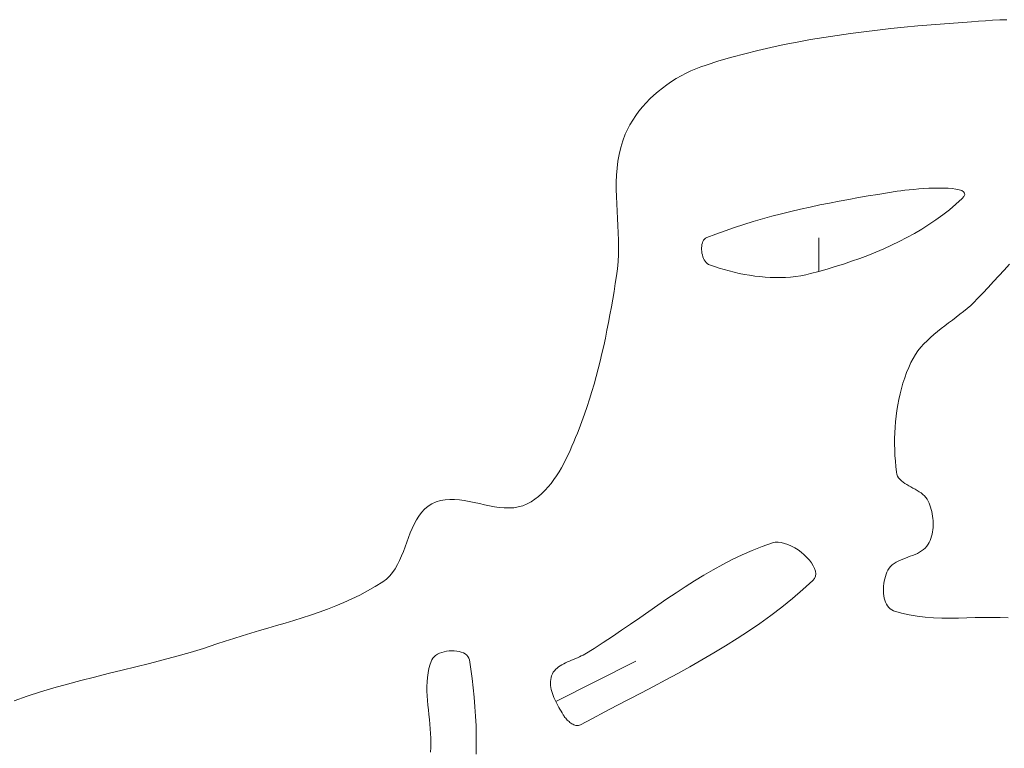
# Model space of a CAD drawing. Header units: inches. Extents: x -12 to 23, y -13.2 to 21.7.
# Tile 69 of 75: x 10.3 to 13.2, y 19.6 to 21.7. Entities that reach past the tile are written whole.
import ezdxf

# ---------------------------------------------------------------- set-up
doc = ezdxf.new("R2010")
doc.units = ezdxf.units.IN
doc.header["$MEASUREMENT"] = 0
doc.layers.get('0').update_dxf_attribs({"lineweight": 0})

msp = doc.modelspace()

# ---------------------------------------------------------------- linework, layer by layer
at = {"color": 7, "linetype": 'Continuous', "lineweight": 0}
for p, q in [((12.8005, 21.1641), (12.8289, 21.1689)), ((12.8289, 21.1689), (12.8573, 21.1736)), ((12.8573, 21.1736), (12.8857, 21.1781)), ((12.8857, 21.1781), (12.914, 21.1825)), ((12.914, 21.1825), (12.9243, 21.184)), ((12.9243, 21.184), (12.9359, 21.1854)), ((12.9359, 21.1854), (12.9488, 21.1869)), ((12.9488, 21.1869), (12.9625, 21.1882)), ((12.9625, 21.1882), (12.9769, 21.1894)), ((12.9769, 21.1894), (12.9917, 21.1905)), ((12.9917, 21.1905), (13.0067, 21.1913)), ((13.0067, 21.1913), (13.0216, 21.1919)), ((13.0216, 21.1919), (13.0361, 21.1921)), ((13.0361, 21.1921), (13.0501, 21.192)), ((13.0501, 21.192), (13.0633, 21.1915)), ((13.0633, 21.1915), (13.0754, 21.1906)), ((13.0754, 21.1906), (13.0862, 21.1891)), ((13.0862, 21.1891), (13.0955, 21.1871)), ((13.0955, 21.1871), (13.1029, 21.1846)), ((13.1029, 21.1846), (13.1083, 21.1814)), ((13.1083, 21.1814), (13.1113, 21.1775)), ((13.1119, 21.1729), (13.1096, 21.1675)), ((13.1113, 21.1775), (13.1119, 21.1729)), ((12.6591, 21.1366), (12.6872, 21.1426)), ((12.6872, 21.1426), (12.7155, 21.1483)), ((12.7155, 21.1483), (12.7438, 21.1538)), ((12.7438, 21.1538), (12.7721, 21.159)), ((12.7721, 21.159), (12.8005, 21.1641)), ((13.086, 21.1447), (13.067, 21.1287)), ((13.1042, 21.1614), (13.086, 21.1447)), ((13.1096, 21.1675), (13.1042, 21.1614)), ((12.5472, 21.1095), (12.575, 21.1167)), ((12.575, 21.1167), (12.6029, 21.1237)), ((12.6029, 21.1237), (12.631, 21.1303)), ((12.631, 21.1303), (12.6591, 21.1366)), ((13.0475, 21.1135), (13.0275, 21.0989)), ((13.067, 21.1287), (13.0475, 21.1135)), ((12.4371, 21.0765), (12.4644, 21.0854)), ((12.4644, 21.0854), (12.4919, 21.0938)), ((12.4919, 21.0938), (12.5195, 21.1018)), ((12.5195, 21.1018), (12.5472, 21.1095)), ((13.0069, 21.085), (12.9858, 21.0717)), ((13.0275, 21.0989), (13.0069, 21.085)), ((12.3561, 21.0473), (12.383, 21.0575)), ((12.383, 21.0575), (12.4099, 21.0672)), ((12.4099, 21.0672), (12.4371, 21.0765)), ((12.9642, 21.059), (12.9423, 21.047)), ((12.9858, 21.0717), (12.9642, 21.059)), ((12.3413, 21.0224), (12.3421, 21.0272)), ((12.3421, 21.0272), (12.3433, 21.0318)), ((12.3433, 21.0318), (12.345, 21.036)), ((12.345, 21.036), (12.347, 21.0397)), ((12.347, 21.0397), (12.3496, 21.0429)), ((12.3496, 21.0429), (12.3526, 21.0454)), ((12.3526, 21.0454), (12.3561, 21.0473)), ((12.8973, 21.0246), (12.8744, 21.0142)), ((12.92, 21.0355), (12.8973, 21.0246)), ((12.9423, 21.047), (12.92, 21.0355)), ((12.341, 21.0173), (12.3413, 21.0224)), ((12.341, 21.012), (12.341, 21.0173)), ((12.3414, 21.0067), (12.341, 21.012)), ((12.3422, 21.0014), (12.3414, 21.0067)), ((12.3434, 20.9962), (12.3422, 21.0014)), ((12.3449, 20.9911), (12.3434, 20.9962)), ((12.8512, 21.0043), (12.8277, 20.995)), ((12.8744, 21.0142), (12.8512, 21.0043)), ((12.3468, 20.9863), (12.3449, 20.9911)), ((12.349, 20.9818), (12.3468, 20.9863)), ((12.3515, 20.9777), (12.349, 20.9818)), ((12.3544, 20.9741), (12.3515, 20.9777)), ((12.3575, 20.9711), (12.3544, 20.9741)), ((12.3609, 20.9687), (12.3575, 20.9711)), ((12.3646, 20.9669), (12.3609, 20.9687)), ((12.3787, 20.9622), (12.3646, 20.9669)), ((12.7564, 20.9696), (12.7325, 20.9621)), ((12.7803, 20.9776), (12.7564, 20.9696)), ((12.8041, 20.9861), (12.7803, 20.9776)), ((12.8277, 20.995), (12.8041, 20.9861)), ((12.393, 20.9577), (12.3787, 20.9622)), ((12.4075, 20.9534), (12.393, 20.9577)), ((12.4221, 20.9494), (12.4075, 20.9534)), ((12.4368, 20.9458), (12.4221, 20.9494)), ((12.4516, 20.9424), (12.4368, 20.9458)), ((12.4666, 20.9394), (12.4516, 20.9424)), ((12.4816, 20.9367), (12.4666, 20.9394)), ((12.646, 20.9381), (12.6314, 20.9353)), ((12.6605, 20.9416), (12.646, 20.9381)), ((12.6844, 20.9481), (12.6605, 20.9416)), ((12.7084, 20.9549), (12.6844, 20.9481)), ((12.7325, 20.9621), (12.7084, 20.9549)), ((12.4966, 20.9345), (12.4816, 20.9367)), ((12.5117, 20.9327), (12.4966, 20.9345)), ((12.5268, 20.9312), (12.5117, 20.9327)), ((12.5419, 20.9303), (12.5268, 20.9312)), ((12.557, 20.9298), (12.5419, 20.9303)), ((12.572, 20.9298), (12.557, 20.9298)), ((12.587, 20.9304), (12.572, 20.9298)), ((12.6019, 20.9314), (12.587, 20.9304)), ((12.6167, 20.9331), (12.6019, 20.9314)), ((12.6314, 20.9353), (12.6167, 20.9331))]:
    msp.add_line(p, q, dxfattribs=at)
at = {"color": 30, "linetype": 'Continuous', "lineweight": 0, "true_color": 0xff7e00}
for p, q in [((12.6844, 20.9481), (12.6844, 21.0462)), ((11.914, 19.6888), (12.1486, 19.8072))]:
    msp.add_line(p, q, dxfattribs=at)
at = {"color": 7, "linetype": 'Continuous', "lineweight": 0}
for points in [[(10.3272, 19.6906), (10.3657, 19.7042), (10.4046, 19.7168), (10.4438, 19.7286), (10.4834, 19.7397), (10.5232, 19.7504), (10.5632, 19.7606), (10.6033, 19.7705), (10.6435, 19.7804), (10.6837, 19.7902), (10.7238, 19.8003), (10.7638, 19.8106), (10.8036, 19.8213), (10.8431, 19.8326), (10.8824, 19.8446), (10.9212, 19.8575), (10.9459, 19.8658), (10.9707, 19.8737), (10.9956, 19.8814), (11.0207, 19.889), (11.0458, 19.8964), (11.0709, 19.9038), (11.0961, 19.9111), (11.1212, 19.9186), (11.1463, 19.9262), (11.1712, 19.9341), (11.196, 19.9422), (11.2207, 19.9507), (11.2451, 19.9596), (11.2693, 19.969), (11.2932, 19.9789), (11.3168, 19.9895), (11.34, 20.0007), (11.3629, 20.0127), (11.3853, 20.0255), (11.4073, 20.0392), (11.418, 20.0472), (11.4275, 20.0564), (11.436, 20.0666), (11.4436, 20.0777), (11.4504, 20.0896), (11.4566, 20.1021), (11.4623, 20.1151), (11.4676, 20.1285), (11.4727, 20.142), (11.4777, 20.1557), (11.4827, 20.1693), (11.4879, 20.1828), (11.4934, 20.1959), (11.4993, 20.2086), (11.5058, 20.2207), (11.5129, 20.232), (11.5209, 20.2425), (11.5298, 20.252), (11.5398, 20.2604), (11.551, 20.2675), (11.5635, 20.2731), (11.5764, 20.2771), (11.5898, 20.2794), (11.6035, 20.2804), (11.6174, 20.2802), (11.6317, 20.279), (11.6461, 20.277), (11.6607, 20.2744), (11.6753, 20.2714), (11.6901, 20.2682), (11.7048, 20.265), (11.7195, 20.2619), (11.7341, 20.2593), (11.7486, 20.2572), (11.7629, 20.2559), (11.777, 20.2555), (11.7908, 20.2563), (11.8042, 20.2584), (11.8173, 20.2621), (11.8299, 20.2675), (11.8416, 20.2739), (11.8526, 20.2812), (11.8631, 20.2892), (11.8731, 20.2979), (11.8826, 20.3072), (11.8917, 20.3171), (11.9003, 20.3275), (11.9084, 20.3384), (11.9162, 20.3497), (11.9236, 20.3614), (11.9306, 20.3734), (11.9373, 20.3857), (11.9437, 20.3982), (11.9499, 20.4108), (11.9558, 20.4236), (11.9614, 20.4364), (11.9668, 20.4492), (11.9721, 20.462), (11.9772, 20.4747), (11.9821, 20.4872), (11.9903, 20.5088), (11.9982, 20.5305), (12.0057, 20.5523), (12.0128, 20.5742), (12.0196, 20.5963), (12.0261, 20.6184), (12.0323, 20.6407), (12.0382, 20.663), (12.0438, 20.6855), (12.0492, 20.708), (12.0543, 20.7305), (12.0592, 20.7531), (12.0639, 20.7758), (12.0684, 20.7985), (12.0727, 20.8213), (12.0768, 20.8441), (12.0808, 20.8669), (12.0846, 20.8897), (12.0884, 20.9125), (12.092, 20.9352), (12.0947, 20.9558), (12.0964, 20.9766), (12.0974, 20.9975), (12.0977, 21.0186), (12.0974, 21.0397), (12.0967, 21.0609), (12.0957, 21.0822), (12.0946, 21.1034), (12.0935, 21.1247), (12.0924, 21.1458), (12.0916, 21.167), (12.0912, 21.188), (12.0913, 21.2089), (12.0921, 21.2297), (12.0936, 21.2502), (12.096, 21.2706), (12.0995, 21.2907), (12.1041, 21.3106), (12.11, 21.3302), (12.1173, 21.3494), (12.1239, 21.3636), (12.1312, 21.3775), (12.1393, 21.391), (12.1481, 21.4042), (12.1576, 21.417), (12.1677, 21.4294), (12.1784, 21.4414), (12.1897, 21.4529), (12.2016, 21.464), (12.2139, 21.4747), (12.2266, 21.4849), (12.2397, 21.4946), (12.2532, 21.5038), (12.267, 21.5124), (12.2811, 21.5205), (12.2954, 21.5281), (12.3099, 21.535), (12.3245, 21.5414), (12.3392, 21.5472), (12.354, 21.5523), (12.3916, 21.5641), (12.4294, 21.5751), (12.4675, 21.5853), (12.5057, 21.5949), (12.5441, 21.6037), (12.5826, 21.612), (12.6214, 21.6196), (12.6602, 21.6266), (12.6992, 21.6331), (12.7383, 21.6391), (12.7775, 21.6447), (12.8167, 21.6498), (12.856, 21.6545), (12.8954, 21.6588), (12.9348, 21.6628), (12.9742, 21.6665), (13.0136, 21.67), (13.053, 21.6732), (13.0924, 21.6762), (13.1317, 21.6791), (13.1521, 21.6805), (13.1727, 21.6819), (13.1934, 21.6831), (13.2142, 21.6841), (13.2351, 21.6849)], [(13.2428, 20.9691), (13.2272, 20.9521), (13.2115, 20.9351), (13.1958, 20.9182), (13.1801, 20.9013), (13.1644, 20.8845), (13.1486, 20.8676), (13.1392, 20.858), (13.1293, 20.8487), (13.119, 20.8397), (13.1085, 20.831), (13.0977, 20.8224), (13.0868, 20.8139), (13.0757, 20.8056), (13.0646, 20.7973), (13.0536, 20.789), (13.0426, 20.7806), (13.0319, 20.7721), (13.0214, 20.7634), (13.0112, 20.7545), (13.0013, 20.7453), (12.992, 20.7358), (12.9831, 20.7259), (12.9748, 20.7156), (12.9672, 20.7048), (12.9603, 20.6935), (12.9542, 20.6817), (12.9476, 20.6668), (12.9416, 20.6518), (12.936, 20.6365), (12.931, 20.621), (12.9264, 20.6053), (12.9224, 20.5894), (12.9188, 20.5733), (12.9157, 20.5572), (12.9131, 20.5409), (12.9109, 20.5245), (12.9092, 20.5081), (12.9079, 20.4916), (12.907, 20.4751), (12.9065, 20.4586), (12.9065, 20.4421), (12.9068, 20.4256), (12.9075, 20.4092), (12.9086, 20.3928), (12.9101, 20.3766), (12.9119, 20.3604), (12.9132, 20.3545), (12.9153, 20.349), (12.9183, 20.344), (12.922, 20.3394), (12.9263, 20.3351), (12.9311, 20.3311), (12.9364, 20.3273), (12.942, 20.3238), (12.948, 20.3203), (12.954, 20.317), (12.9602, 20.3136), (12.9664, 20.3103), (12.9725, 20.3068), (12.9784, 20.3032), (12.984, 20.2994), (12.9893, 20.2954), (12.9941, 20.2911), (12.9983, 20.2865), (13.002, 20.2814), (13.0049, 20.2759), (13.0074, 20.27), (13.0096, 20.2639), (13.0117, 20.2577), (13.0135, 20.2514), (13.0151, 20.2449), (13.0164, 20.2384), (13.0176, 20.2317), (13.0184, 20.2251), (13.019, 20.2184), (13.0193, 20.2117), (13.0193, 20.205), (13.019, 20.1984), (13.0184, 20.1918), (13.0175, 20.1853), (13.0163, 20.1789), (13.0147, 20.1726), (13.0128, 20.1665), (13.0105, 20.1605), (13.0079, 20.1547), (13.0049, 20.1491), (13.001, 20.1434), (12.9964, 20.1383), (12.9913, 20.1337), (12.9856, 20.1296), (12.9795, 20.126), (12.973, 20.1227), (12.9663, 20.1196), (12.9593, 20.1168), (12.9522, 20.1141), (12.945, 20.1115), (12.9379, 20.1088), (12.9308, 20.1061), (12.9239, 20.1032), (12.9172, 20.1002), (12.9109, 20.0968), (12.9049, 20.093), (12.8995, 20.0889), (12.8945, 20.0842), (12.8902, 20.0789), (12.8866, 20.073), (12.8839, 20.0675), (12.8815, 20.0615), (12.8794, 20.0551), (12.8776, 20.0484), (12.8761, 20.0415), (12.875, 20.0344), (12.8742, 20.0271), (12.8737, 20.0199), (12.8736, 20.0126), (12.874, 20.0055), (12.8747, 19.9985), (12.8759, 19.9918), (12.8776, 19.9854), (12.8797, 19.9793), (12.8823, 19.9737), (12.8855, 19.9686), (12.8891, 19.9641), (12.8934, 19.9602), (12.8981, 19.9571), (12.9035, 19.9547), (12.9262, 19.9478), (12.9493, 19.9425), (12.9727, 19.9386), (12.9964, 19.9358), (13.0204, 19.9342), (13.0446, 19.9333), (13.0689, 19.9331), (13.0933, 19.9334), (13.1177, 19.9339), (13.1422, 19.9345), (13.1666, 19.935), (13.191, 19.9352), (13.2152, 19.935), (13.2392, 19.934)]]:
    msp.add_lwpolyline(points, dxfattribs=at)
at = {"color": 7, "linetype": 'Continuous', "lineweight": 0, "flags": 128}
msp.add_lwpolyline([(12.6668, 20.0435), (12.6373, 20.0164), (12.607, 19.9904), (12.5759, 19.9653), (12.5442, 19.9411), (12.5118, 19.9177), (12.4788, 19.8951), (12.4453, 19.8731), (12.4113, 19.8518), (12.3768, 19.831), (12.3421, 19.8107), (12.307, 19.7908), (12.2716, 19.7713), (12.2361, 19.7521), (12.2004, 19.7331), (12.1646, 19.7144), (12.1288, 19.6957), (12.093, 19.677), (12.0573, 19.6584), (12.0217, 19.6397), (11.9863, 19.6208), (11.9837, 19.6196), (11.981, 19.6189), (11.9782, 19.6186), (11.9754, 19.6187), (11.9725, 19.6191), (11.9696, 19.6199), (11.9668, 19.621), (11.9639, 19.6224), (11.961, 19.624), (11.9582, 19.6258), (11.9555, 19.6278), (11.9528, 19.63), (11.9502, 19.6324), (11.9477, 19.6348), (11.9453, 19.6373), (11.943, 19.6399), (11.9409, 19.6426), (11.939, 19.6452), (11.9372, 19.6478), (11.9356, 19.6504), (11.9325, 19.6556), (11.9294, 19.6609), (11.9262, 19.6663), (11.9231, 19.6718), (11.92, 19.6774), (11.9169, 19.6831), (11.914, 19.6888), (11.9112, 19.6946), (11.9086, 19.7004), (11.9061, 19.7063), (11.904, 19.7121), (11.9021, 19.718), (11.9006, 19.7239), (11.8994, 19.7298), (11.8986, 19.7357), (11.8983, 19.7416), (11.8984, 19.7474), (11.899, 19.7532), (11.9001, 19.7589), (11.9018, 19.7645), (11.904, 19.7698), (11.9068, 19.7746), (11.91, 19.7791), (11.9137, 19.7832), (11.9178, 19.787), (11.9223, 19.7905), (11.927, 19.7938), (11.9321, 19.7968), (11.9374, 19.7997), (11.9428, 19.8024), (11.9485, 19.805), (11.9542, 19.8075), (11.96, 19.8099), (11.9658, 19.8123), (11.9717, 19.8147), (11.9774, 19.8171), (11.9831, 19.8197), (11.9886, 19.8223), (11.9939, 19.825), (11.999, 19.8279), (12.0262, 19.8446), (12.0532, 19.8619), (12.0801, 19.8796), (12.1067, 19.8976), (12.1333, 19.9158), (12.1598, 19.9342), (12.1863, 19.9526), (12.2129, 19.971), (12.2395, 19.9892), (12.2662, 20.0072), (12.293, 20.0249), (12.3201, 20.0421), (12.3474, 20.0588), (12.3749, 20.0749), (12.4028, 20.0903), (12.431, 20.1049), (12.4597, 20.1186), (12.4888, 20.1313), (12.5183, 20.1429), (12.5484, 20.1533), (12.5565, 20.155), (12.5653, 20.1553), (12.5745, 20.1542), (12.5842, 20.1518), (12.594, 20.1484), (12.604, 20.1439), (12.6139, 20.1386), (12.6235, 20.1325), (12.6328, 20.1257), (12.6415, 20.1185), (12.6495, 20.1108), (12.6568, 20.1029), (12.663, 20.0948), (12.6681, 20.0866), (12.672, 20.0786), (12.6744, 20.0707), (12.6752, 20.0631), (12.6744, 20.056), (12.6716, 20.0494), (12.6668, 20.0435), (12.6668, 20.0435), (12.6668, 20.0435), (12.6668, 20.0435)], close=True, dxfattribs=at)
msp.add_lwpolyline([(11.6807, 19.5344), (11.6811, 19.5622), (11.681, 19.5901), (11.6803, 19.6179), (11.679, 19.6458), (11.6772, 19.6735), (11.6749, 19.7013), (11.6721, 19.7289), (11.6688, 19.7564), (11.6651, 19.7838), (11.6609, 19.811), (11.6594, 19.8161), (11.6568, 19.8207), (11.6531, 19.8247), (11.6486, 19.8281), (11.6432, 19.831), (11.6373, 19.8333), (11.6307, 19.8351), (11.6238, 19.8363), (11.6165, 19.837), (11.6091, 19.8372), (11.6016, 19.8369), (11.5941, 19.836), (11.5869, 19.8346), (11.5799, 19.8327), (11.5733, 19.8303), (11.5673, 19.8274), (11.562, 19.824), (11.5574, 19.8202), (11.5537, 19.8158), (11.551, 19.811), (11.5463, 19.7984), (11.5426, 19.7857), (11.5399, 19.7727), (11.538, 19.7596), (11.5369, 19.7463), (11.5364, 19.7329), (11.5365, 19.7193), (11.537, 19.7057), (11.538, 19.692), (11.5392, 19.6782), (11.5407, 19.6644), (11.5422, 19.6505), (11.5437, 19.6367), (11.5452, 19.6228), (11.5464, 19.6089), (11.5474, 19.5951), (11.548, 19.5813), (11.5482, 19.5676), (11.5478, 19.554), (11.5468, 19.5405)], dxfattribs=at)

doc.saveas('drawing.dxf')
